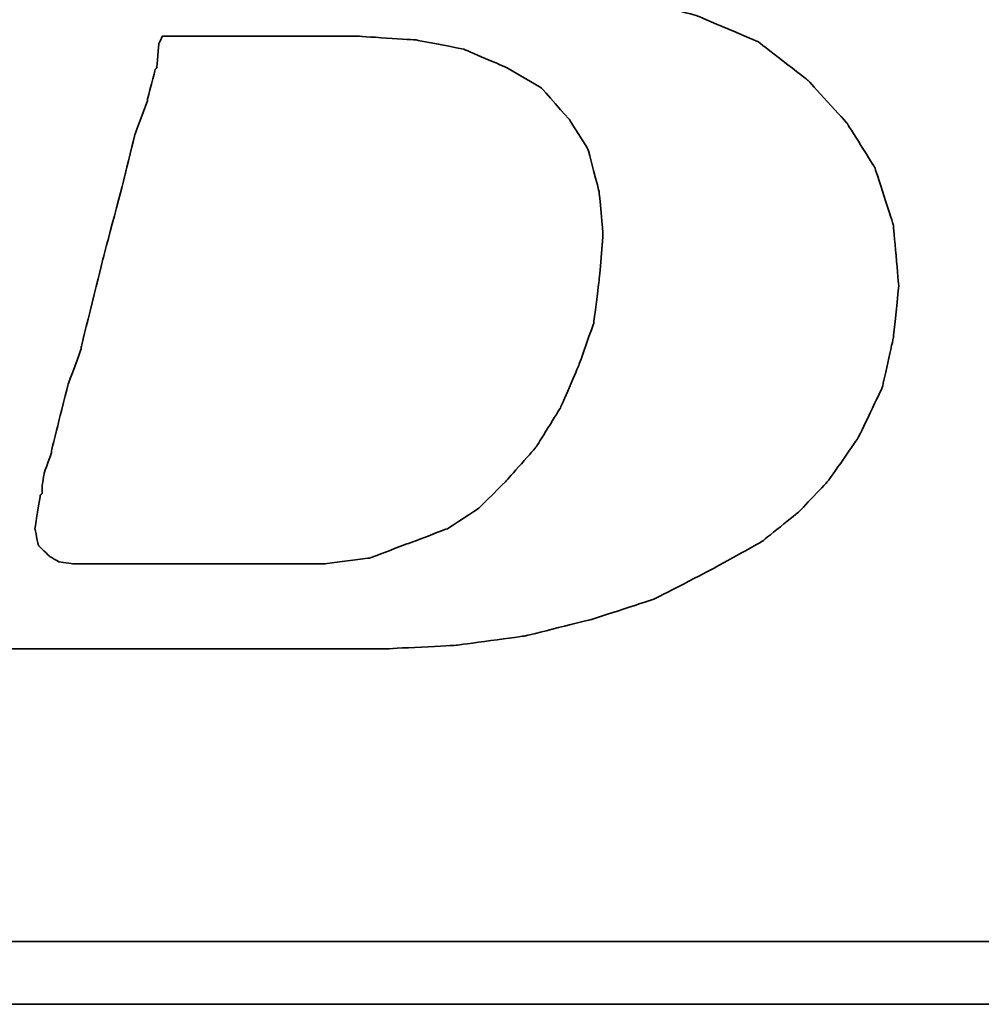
# Model space of a CAD drawing. Header units: millimetres. Extents: x 732 to 1015, y 96 to 192.
# Tile 28 of 53: x 938.971 to 939.511, y 122.049 to 122.602. Entities that reach past the tile are written whole.
import ezdxf

# ---------------------------------------------------------------- set-up
doc = ezdxf.new("R2010")
doc.units = ezdxf.units.MM
doc.header["$LTSCALE"] = 0.15
doc.layers.add('DIM', color=4, linetype='CONTINUOUS')
doc.layers.add('layer 1', color=7, linetype='CONTINUOUS')

# ---------------------------------------------------------------- blocks, each defined once
blk = doc.blocks.new('TBI MOTION logo(完整正式版)')
at = {"layer": 'layer 1', "color": 22, "lineweight": 35}
for points, knots in [([(-64.65375, -6.86375), (-64.65375, -6.86375), (-64.84375, -7.29625), (-64.84375, -7.29625), (-64.84375, -7.29625), (-64.84375, -7.29625), (-64.86875, -7.34375), (-64.86875, -7.34375), (-64.86875, -7.34375), (-64.86875, -7.34375), (-64.86875, -7.36875), (-64.86875, -7.36875), (-64.86875, -7.36875), (-64.86875, -7.36875), (-65.15375, -7.65375), (-65.15375, -7.65375), (-65.15375, -7.65375), (-65.15375, -7.65375), (-65.17875, -7.65375), (-65.17875, -7.65375), (-65.17875, -7.65375), (-65.17875, -7.65375), (-65.20375, -7.67875), (-65.20375, -7.67875), (-65.20375, -7.67875), (-65.20375, -7.67875), (-65.58875, -7.87125), (-65.58875, -7.87125), (-65.58875, -7.87125), (-65.58875, -7.87125), (-65.63375, -7.87125), (-65.63375, -7.87125), (-65.63375, -7.87125), (-65.63375, -7.87125), (-65.65875, -7.89375), (-65.65875, -7.89375), (-65.65875, -7.89375), (-65.65875, -7.89375), (-66.09375, -7.94375), (-66.09375, -7.94375), (-66.09375, -7.94375), (-66.09375, -7.94375), (-66.11375, -7.94375), (-66.11375, -7.94375), (-66.11375, -7.94375), (-66.11375, -7.94375), (-66.16375, -7.94375), (-66.16375, -7.94375), (-66.16375, -7.94375), (-66.16375, -7.94375), (-66.30875, -7.94375), (-66.30875, -7.94375), (-66.30875, -7.94375), (-66.30875, -7.94375), (-66.69375, -7.94375), (-66.69375, -7.94375), (-66.69375, -7.94375), (-66.69375, -7.94375), (-67.07375, -7.94375), (-67.07375, -7.94375), (-67.07375, -7.94375), (-67.07375, -7.94375), (-67.12375, -7.94375), (-67.12375, -7.94375), (-67.12375, -7.94375), (-67.12375, -7.94375), (-67.12375, -7.96625), (-67.12375, -7.96625), (-67.12375, -7.96625), (-67.12375, -7.96625), (-67.14875, -7.99125), (-67.14875, -7.99125), (-67.14875, -7.99125), (-67.14875, -7.99125), (-67.24375, -8.34875), (-67.24375, -8.34875), (-67.24375, -8.34875), (-67.24375, -8.34875), (-67.31375, -8.68625), (-67.31375, -8.68625), (-67.31375, -8.68625), (-67.31375, -8.68625), (-67.26875, -8.68625), (-67.26875, -8.68625), (-67.26875, -8.68625), (-67.26875, -8.68625), (-67.07375, -8.68625), (-67.07375, -8.68625), (-67.07375, -8.68625), (-67.07375, -8.68625), (-66.54875, -8.68625), (-66.54875, -8.68625), (-66.54875, -8.68625), (-66.54875, -8.68625), (-65.82625, -8.68625), (-65.82625, -8.68625), (-65.82625, -8.68625), (-65.82625, -8.68625), (-65.01375, -8.68625), (-65.01375, -8.68625), (-65.01375, -8.68625), (-65.01375, -8.68625), (-64.05375, -8.68625), (-64.05375, -8.68625), (-64.05375, -8.68625), (-64.05375, -8.68625), (-62.08375, -8.68625), (-62.08375, -8.68625), (-62.08375, -8.68625), (-62.08375, -8.68625), (-60.06875, -8.68625), (-60.06875, -8.68625), (-60.06875, -8.68625), (-60.06875, -8.68625), (-59.10875, -8.68625), (-59.10875, -8.68625), (-59.10875, -8.68625), (-59.10875, -8.68625), (-58.29375, -8.68625), (-58.29375, -8.68625), (-58.29375, -8.68625), (-58.29375, -8.68625), (-57.57375, -8.68625), (-57.57375, -8.68625), (-57.57375, -8.68625), (-57.57375, -8.68625), (-57.04875, -8.68625), (-57.04875, -8.68625), (-57.04875, -8.68625), (-57.04875, -8.68625), (-56.85375, -8.68625), (-56.85375, -8.68625), (-56.85375, -8.68625), (-56.85375, -8.68625), (-56.70875, -8.68625), (-56.70875, -8.68625), (-56.70875, -8.68625), (-56.70875, -8.68625), (-56.61375, -8.68625), (-56.61375, -8.68625), (-56.61375, -8.68625), (-56.61375, -8.68625), (-56.56875, -8.68625), (-56.56875, -8.68625), (-56.56875, -8.68625), (-56.56875, -8.68625), (-55.65375, -8.63875), (-55.65375, -8.63875), (-55.65375, -8.63875), (-55.65375, -8.63875), (-54.76875, -8.51875), (-54.76875, -8.51875), (-54.76875, -8.51875), (-54.76875, -8.51875), (-53.90375, -8.30375), (-53.90375, -8.30375), (-53.90375, -8.30375), (-53.90375, -8.30375), (-53.08875, -8.03875), (-53.08875, -8.03875), (-53.08875, -8.03875), (-53.08875, -8.03875), (-52.34375, -7.65375), (-52.34375, -7.65375), (-52.34375, -7.65375), (-52.34375, -7.65375), (-51.69875, -7.29625), (-51.69875, -7.29625), (-51.69875, -7.29625), (-51.69875, -7.29625), (-51.21875, -6.91125), (-51.21875, -6.91125), (-51.21875, -6.91125), (-51.21875, -6.91125), (-50.83375, -6.50375), (-50.83375, -6.50375), (-50.83375, -6.50375), (-50.83375, -6.50375), (-50.44875, -5.94875), (-50.44875, -5.94875), (-50.44875, -5.94875), (-50.44875, -5.94875), (-50.13875, -5.30375), (-50.13875, -5.30375), (-50.13875, -5.30375), (-50.13875, -5.30375), (-49.99375, -4.65375), (-49.99375, -4.65375), (-49.99375, -4.65375), (-49.99375, -4.65375), (-49.92375, -3.98375), (-49.92375, -3.98375), (-49.92375, -3.98375), (-49.92375, -3.98375), (-49.99375, -3.19374), (-49.99375, -3.19374), (-49.99375, -3.19374), (-49.99375, -3.19374), (-50.23374, -2.44874), (-50.23374, -2.44874), (-50.23374, -2.44874), (-50.23374, -2.44874), (-50.59375, -1.87374), (-50.59375, -1.87374), (-50.59375, -1.87374), (-50.59375, -1.87374), (-51.09875, -1.31874), (-51.09875, -1.31874), (-51.09875, -1.31874), (-51.09875, -1.31874), (-51.74375, -0.81875), (-51.74375, -0.81875), (-51.74375, -0.81875), (-51.74375, -0.81875), (-52.53875, -0.48125), (-52.53875, -0.48125), (-52.53875, -0.48125), (-52.53875, -0.48125), (-53.47375, -0.21875), (-53.47375, -0.21875), (-53.47375, -0.21875), (-53.47375, -0.21875), (-54.52875, -0.04874), (-54.52875, -0.04874), (-54.52875, -0.04874), (-54.52875, -0.04874), (-55.65375, 0.12125), (-55.65375, 0.12125), (-55.65375, 0.12125), (-55.65375, 0.12125), (-54.50375, 0.28624), (-54.50375, 0.28624), (-54.50375, 0.28624), (-54.50375, 0.28624), (-53.83375, 0.38124), (-53.83375, 0.38124), (-53.83375, 0.38124), (-53.83375, 0.38124), (-53.18375, 0.50125), (-53.18375, 0.50125), (-53.18375, 0.50125), (-53.18375, 0.50125), (-52.55875, 0.66874), (-52.55875, 0.66874), (-52.55875, 0.66874), (-52.55875, 0.66874), (-52.03375, 0.86124), (-52.03375, 0.86124), (-52.03375, 0.86124), (-52.03375, 0.86124), (-51.50374, 1.03124), (-51.50374, 1.03124), (-51.50374, 1.03124), (-51.50374, 1.03124), (-51.09875, 1.27125), (-51.09875, 1.27125), (-51.09875, 1.27125), (-51.09875, 1.27125), (-50.71375, 1.48624), (-50.71375, 1.48624), (-50.71375, 1.48624), (-50.71375, 1.48624), (-50.37625, 1.77625), (-50.37625, 1.77625), (-50.37625, 1.77625), (-50.37625, 1.77625), (-49.82375, 2.37625), (-49.82375, 2.37625), (-49.82375, 2.37625), (-49.82375, 2.37625), (-49.41875, 2.99625), (-49.41875, 2.99625), (-49.41875, 2.99625), (-49.41875, 2.99625), (-49.22375, 3.76625), (-49.22375, 3.76625), (-49.22375, 3.76625), (-49.22375, 3.76625), (-49.15375, 4.50874), (-49.15375, 4.50874), (-49.15375, 4.50874), (-49.15375, 4.50874), (-49.20375, 5.25125), (-49.20375, 5.25125), (-49.20375, 5.25125), (-49.20375, 5.25125), (-49.41875, 5.92625), (-49.41875, 5.92625), (-49.41875, 5.92625), (-49.41875, 5.92625), (-49.77875, 6.47625), (-49.77875, 6.47625), (-49.77875, 6.47625), (-49.77875, 6.47625), (-50.33125, 7.02624), (-50.33125, 7.02624), (-50.33125, 7.02624), (-50.33125, 7.02624), (-51.00125, 7.43625), (-51.00125, 7.43625), (-51.00125, 7.43625), (-51.00125, 7.43625), (-51.79375, 7.72625), (-51.79375, 7.72625), (-51.79375, 7.72625), (-51.79375, 7.72625), (-52.72875, 7.89124), (-52.72875, 7.89124), (-52.72875, 7.89124), (-52.72875, 7.89124), (-53.83375, 7.98625), (-53.83375, 7.98625), (-53.83375, 7.98625), (-53.83375, 7.98625), (-53.92875, 7.98625), (-53.92875, 7.98625), (-53.92875, 7.98625), (-53.92875, 7.98625), (-54.26375, 7.98625), (-54.26375, 7.98625), (-54.26375, 7.98625), (-54.26375, 7.98625), (-54.74375, 7.98625), (-54.74375, 7.98625), (-54.74375, 7.98625), (-54.74375, 7.98625), (-55.36875, 7.98625), (-55.36875, 7.98625), (-55.36875, 7.98625), (-55.36875, 7.98625), (-56.13375, 7.98625), (-56.13375, 7.98625), (-56.13375, 7.98625), (-56.13375, 7.98625), (-56.94875, 7.98625), (-56.94875, 7.98625), (-56.94875, 7.98625), (-56.94875, 7.98625), (-58.77625, 7.98625), (-58.77625, 7.98625), (-58.77625, 7.98625), (-58.77625, 7.98625), (-60.59875, 7.98625), (-60.59875, 7.98625), (-60.59875, 7.98625), (-60.59875, 7.98625), (-61.41375, 7.98625), (-61.41375, 7.98625), (-61.41375, 7.98625), (-61.41375, 7.98625), (-62.17875, 7.98625), (-62.17875, 7.98625), (-62.17875, 7.98625), (-62.17875, 7.98625), (-62.80375, 7.98625), (-62.80375, 7.98625), (-62.80375, 7.98625), (-62.80375, 7.98625), (-63.30625, 7.98625), (-63.30625, 7.98625), (-63.30625, 7.98625), (-63.30625, 7.98625), (-63.57375, 7.98625), (-63.57375, 7.98625), (-63.57375, 7.98625), (-63.57375, 7.98625), (-63.57375, 7.96375), (-63.57375, 7.96375), (-63.57375, 7.96375), (-63.57375, 7.96375), (-63.59875, 7.94125), (-63.59875, 7.94125), (-63.59875, 7.94125), (-63.59875, 7.94125), (-63.69375, 7.55625), (-63.69375, 7.55625), (-63.69375, 7.55625), (-63.69375, 7.55625), (-63.76375, 7.24624), (-63.76375, 7.24624), (-63.76375, 7.24624), (-63.76375, 7.24624), (-63.23875, 7.24624), (-63.23875, 7.24624), (-63.23875, 7.24624), (-63.23875, 7.24624), (-62.75875, 7.24624), (-62.75875, 7.24624), (-62.75875, 7.24624), (-62.75875, 7.24624), (-62.61125, 7.24624), (-62.61125, 7.24624), (-62.61125, 7.24624), (-62.61125, 7.24624), (-62.56625, 7.24624), (-62.56625, 7.24624), (-62.56625, 7.24624), (-62.56625, 7.24624), (-62.22875, 7.24624), (-62.22875, 7.24624), (-62.22875, 7.24624), (-62.22875, 7.24624), (-62.20375, 7.24624), (-62.20375, 7.24624), (-62.20375, 7.24624), (-62.20375, 7.24624), (-62.17875, 7.21875), (-62.17875, 7.21875), (-62.17875, 7.21875), (-62.17875, 7.21875), (-61.96375, 7.17125), (-61.96375, 7.17125), (-61.96375, 7.17125), (-61.96375, 7.17125), (-61.72375, 7.12624), (-61.72375, 7.12624), (-61.72375, 7.12624), (-61.72375, 7.12624), (-61.70375, 7.12624), (-61.70375, 7.12624), (-61.70375, 7.12624), (-61.70375, 7.12624), (-61.55875, 7.07624), (-61.55875, 7.07624), (-61.55875, 7.07624), (-61.55875, 7.07624), (-61.50875, 7.07624), (-61.50875, 7.07624), (-61.50875, 7.07624), (-61.50875, 7.07624), (-61.48375, 7.02624), (-61.48375, 7.02624), (-61.48375, 7.02624), (-61.48375, 7.02624), (-61.31875, 6.83375), (-61.31875, 6.83375), (-61.31875, 6.83375), (-61.31875, 6.83375), (-61.29375, 6.81125), (-61.29375, 6.81125), (-61.29375, 6.81125), (-61.29375, 6.81125), (-61.29375, 6.78625), (-61.29375, 6.78625), (-61.29375, 6.78625), (-61.29375, 6.78625), (-61.19875, 6.50124), (-61.19875, 6.50124), (-61.19875, 6.50124), (-61.19875, 6.50124), (-61.17375, 6.45124), (-61.17375, 6.45124), (-61.17375, 6.45124), (-61.17375, 6.45124), (-61.19875, 6.40625), (-61.19875, 6.40625), (-61.19875, 6.40625), (-61.19875, 6.40625), (-61.26875, 5.99624), (-61.26875, 5.99624), (-61.26875, 5.99624), (-61.26875, 5.99624), (-61.26875, 5.85125), (-61.26875, 5.85125), (-61.26875, 5.85125), (-61.26875, 5.85125), (-61.26875, 5.82625), (-61.26875, 5.82625), (-61.26875, 5.82625), (-61.26875, 5.82625), (-61.29375, 5.80625), (-61.29375, 5.80625), (-61.29375, 5.80625), (-61.29375, 5.80625), (-61.34125, 5.66125), (-61.34125, 5.66125), (-61.34125, 5.66125), (-61.34125, 5.66125), (-61.41375, 5.44625), (-61.41375, 5.44625), (-61.41375, 5.44625), (-61.41375, 5.44625), (-61.48375, 5.15625), (-61.48375, 5.15625), (-61.48375, 5.15625), (-61.48375, 5.15625), (-61.58375, 4.82124), (-61.58375, 4.82124), (-61.58375, 4.82124), (-61.58375, 4.82124), (-61.79875, 4.00375), (-61.79875, 4.00375), (-61.79875, 4.00375), (-61.79875, 4.00375), (-62.05875, 2.99625), (-62.05875, 2.99625), (-62.05875, 2.99625), (-62.05875, 2.99625), (-62.34875, 1.91625), (-62.34875, 1.91625), (-62.34875, 1.91625), (-62.34875, 1.91625), (-62.97375, -0.41124), (-62.97375, -0.41124), (-62.97375, -0.41124), (-62.97375, -0.41124), (-63.59875, -2.75875), (-63.59875, -2.75875), (-63.59875, -2.75875), (-63.59875, -2.75875), (-63.88375, -3.86374), (-63.88375, -3.86374), (-63.88375, -3.86374), (-63.88375, -3.86374), (-64.14875, -4.82374), (-64.14875, -4.82374), (-64.14875, -4.82374), (-64.14875, -4.82374), (-64.36375, -5.64125), (-64.36375, -5.64125), (-64.36375, -5.64125), (-64.36375, -5.64125), (-64.43625, -5.97625), (-64.43625, -5.97625), (-64.43625, -5.97625), (-64.43625, -5.97625), (-64.50875, -6.28625), (-64.50875, -6.28625), (-64.50875, -6.28625), (-64.50875, -6.28625), (-64.50875, -6.30875), (-64.50875, -6.30875), (-64.50875, -6.30875), (-64.50875, -6.30875), (-64.57875, -6.50375), (-64.57875, -6.50375), (-64.57875, -6.50375), (-64.57875, -6.50375), (-64.62875, -6.69625), (-64.62875, -6.69625), (-64.62875, -6.69625), (-64.62875, -6.69625), (-64.62875, -6.76875), (-64.62875, -6.76875), (-64.62875, -6.76875), (-64.62875, -6.76875), (-64.62875, -6.81375), (-64.62875, -6.81375), (-64.62875, -6.81375), (-64.62875, -6.81375), (-64.62875, -6.83875), (-64.62875, -6.83875), (-64.62875, -6.83875), (-64.62875, -6.83875), (-64.65375, -6.86375), (-64.65375, -6.86375)], [0, 0, 0, 0, 0.00719424, 0.00719424, 0.00719424, 0.00719425, 0.01438849, 0.01438849, 0.01438849, 0.0143885, 0.02158273, 0.02158273, 0.02158273, 0.02158274, 0.02877698, 0.02877698, 0.02877698, 0.02877699, 0.03597122, 0.03597122, 0.03597122, 0.03597123, 0.04316547, 0.04316547, 0.04316547, 0.04316548, 0.05035971, 0.05035971, 0.05035971, 0.05035972, 0.05755396, 0.05755396, 0.05755396, 0.05755397, 0.0647482, 0.0647482, 0.0647482, 0.06474821, 0.07194245, 0.07194245, 0.07194245, 0.07194246, 0.07913669, 0.07913669, 0.07913669, 0.0791367, 0.08633094, 0.08633094, 0.08633094, 0.08633095, 0.09352518, 0.09352518, 0.09352518, 0.09352519, 0.10071942, 0.10071942, 0.10071942, 0.10071943, 0.10791367, 0.10791367, 0.10791367, 0.10791368, 0.11510791, 0.11510791, 0.11510791, 0.11510792, 0.12230216, 0.12230216, 0.12230216, 0.12230217, 0.1294964, 0.1294964, 0.1294964, 0.12949641, 0.13669065, 0.13669065, 0.13669065, 0.13669066, 0.14388489, 0.14388489, 0.14388489, 0.1438849, 0.15107914, 0.15107914, 0.15107914, 0.15107915, 0.15827338, 0.15827338, 0.15827338, 0.15827339, 0.16546763, 0.16546763, 0.16546763, 0.16546764, 0.17266187, 0.17266187, 0.17266187, 0.17266188, 0.17985612, 0.17985612, 0.17985612, 0.17985613, 0.18705036, 0.18705036, 0.18705036, 0.18705037, 0.1942446, 0.1942446, 0.1942446, 0.19424461, 0.20143885, 0.20143885, 0.20143885, 0.20143886, 0.20863309, 0.20863309, 0.20863309, 0.2086331, 0.21582734, 0.21582734, 0.21582734, 0.21582735, 0.22302158, 0.22302158, 0.22302158, 0.22302159, 0.23021583, 0.23021583, 0.23021583, 0.23021584, 0.23741007, 0.23741007, 0.23741007, 0.23741008, 0.24460432, 0.24460432, 0.24460432, 0.24460433, 0.25179856, 0.25179856, 0.25179856, 0.25179857, 0.25899281, 0.25899281, 0.25899281, 0.25899282, 0.26618705, 0.26618705, 0.26618705, 0.26618706, 0.27338129, 0.27338129, 0.27338129, 0.2733813, 0.28057554, 0.28057554, 0.28057554, 0.28057555, 0.28776978, 0.28776978, 0.28776978, 0.28776979, 0.29496403, 0.29496403, 0.29496403, 0.29496404, 0.30215827, 0.30215827, 0.30215827, 0.30215828, 0.30935252, 0.30935252, 0.30935252, 0.30935253, 0.31654676, 0.31654676, 0.31654676, 0.31654677, 0.32374101, 0.32374101, 0.32374101, 0.32374102, 0.33093525, 0.33093525, 0.33093525, 0.33093526, 0.3381295, 0.3381295, 0.3381295, 0.33812951, 0.34532374, 0.34532374, 0.34532374, 0.34532375, 0.35251799, 0.35251799, 0.35251799, 0.352518, 0.35971223, 0.35971223, 0.35971223, 0.35971224, 0.36690647, 0.36690647, 0.36690647, 0.36690648, 0.37410072, 0.37410072, 0.37410072, 0.37410073, 0.38129496, 0.38129496, 0.38129496, 0.38129497, 0.38848921, 0.38848921, 0.38848921, 0.38848922, 0.39568345, 0.39568345, 0.39568345, 0.39568346, 0.4028777, 0.4028777, 0.4028777, 0.40287771, 0.41007194, 0.41007194, 0.41007194, 0.41007195, 0.41726619, 0.41726619, 0.41726619, 0.4172662, 0.42446043, 0.42446043, 0.42446043, 0.42446044, 0.43165468, 0.43165468, 0.43165468, 0.43165469, 0.43884892, 0.43884892, 0.43884892, 0.43884893, 0.44604317, 0.44604317, 0.44604317, 0.44604318, 0.45323741, 0.45323741, 0.45323741, 0.45323742, 0.46043165, 0.46043165, 0.46043165, 0.46043166, 0.4676259, 0.4676259, 0.4676259, 0.46762591, 0.47482014, 0.47482014, 0.47482014, 0.47482015, 0.48201439, 0.48201439, 0.48201439, 0.4820144, 0.48920863, 0.48920863, 0.48920863, 0.48920864, 0.49640288, 0.49640288, 0.49640288, 0.49640289, 0.50359712, 0.50359712, 0.50359712, 0.50359713, 0.51079137, 0.51079137, 0.51079137, 0.51079138, 0.51798561, 0.51798561, 0.51798561, 0.51798562, 0.52517986, 0.52517986, 0.52517986, 0.52517987, 0.5323741, 0.5323741, 0.5323741, 0.53237411, 0.53956835, 0.53956835, 0.53956835, 0.53956836, 0.54676259, 0.54676259, 0.54676259, 0.5467626, 0.55395683, 0.55395683, 0.55395683, 0.55395684, 0.56115108, 0.56115108, 0.56115108, 0.56115109, 0.56834532, 0.56834532, 0.56834532, 0.56834533, 0.57553957, 0.57553957, 0.57553957, 0.57553958, 0.58273381, 0.58273381, 0.58273381, 0.58273382, 0.58992806, 0.58992806, 0.58992806, 0.58992807, 0.5971223, 0.5971223, 0.5971223, 0.59712231, 0.60431655, 0.60431655, 0.60431655, 0.60431656, 0.61151079, 0.61151079, 0.61151079, 0.6115108, 0.61870504, 0.61870504, 0.61870504, 0.61870505, 0.62589928, 0.62589928, 0.62589928, 0.62589929, 0.63309353, 0.63309353, 0.63309353, 0.63309354, 0.64028777, 0.64028777, 0.64028777, 0.64028778, 0.64748201, 0.64748201, 0.64748201, 0.64748202, 0.65467626, 0.65467626, 0.65467626, 0.65467627, 0.6618705, 0.6618705, 0.6618705, 0.66187051, 0.66906475, 0.66906475, 0.66906475, 0.66906476, 0.67625899, 0.67625899, 0.67625899, 0.676259, 0.68345324, 0.68345324, 0.68345324, 0.68345325, 0.69064748, 0.69064748, 0.69064748, 0.69064749, 0.69784173, 0.69784173, 0.69784173, 0.69784174, 0.70503597, 0.70503597, 0.70503597, 0.70503598, 0.71223022, 0.71223022, 0.71223022, 0.71223023, 0.71942446, 0.71942446, 0.71942446, 0.71942447, 0.72661871, 0.72661871, 0.72661871, 0.72661872, 0.73381295, 0.73381295, 0.73381295, 0.73381296, 0.74100719, 0.74100719, 0.74100719, 0.7410072, 0.74820144, 0.74820144, 0.74820144, 0.74820145, 0.75539568, 0.75539568, 0.75539568, 0.75539569, 0.76258993, 0.76258993, 0.76258993, 0.76258994, 0.76978417, 0.76978417, 0.76978417, 0.76978418, 0.77697842, 0.77697842, 0.77697842, 0.77697843, 0.78417266, 0.78417266, 0.78417266, 0.78417267, 0.79136691, 0.79136691, 0.79136691, 0.79136692, 0.79856115, 0.79856115, 0.79856115, 0.79856116, 0.8057554, 0.8057554, 0.8057554, 0.80575541, 0.81294964, 0.81294964, 0.81294964, 0.81294965, 0.82014388, 0.82014388, 0.82014388, 0.82014389, 0.82733813, 0.82733813, 0.82733813, 0.82733814, 0.83453237, 0.83453237, 0.83453237, 0.83453238, 0.84172662, 0.84172662, 0.84172662, 0.84172663, 0.84892086, 0.84892086, 0.84892086, 0.84892087, 0.85611511, 0.85611511, 0.85611511, 0.85611512, 0.86330935, 0.86330935, 0.86330935, 0.86330936, 0.8705036, 0.8705036, 0.8705036, 0.87050361, 0.87769784, 0.87769784, 0.87769784, 0.87769785, 0.88489209, 0.88489209, 0.88489209, 0.8848921, 0.89208633, 0.89208633, 0.89208633, 0.89208634, 0.89928058, 0.89928058, 0.89928058, 0.89928059, 0.90647482, 0.90647482, 0.90647482, 0.90647483, 0.91366906, 0.91366906, 0.91366906, 0.91366907, 0.92086331, 0.92086331, 0.92086331, 0.92086332, 0.92805755, 0.92805755, 0.92805755, 0.92805756, 0.9352518, 0.9352518, 0.9352518, 0.93525181, 0.94244604, 0.94244604, 0.94244604, 0.94244605, 0.94964029, 0.94964029, 0.94964029, 0.9496403, 0.95683453, 0.95683453, 0.95683453, 0.95683454, 0.96402878, 0.96402878, 0.96402878, 0.96402879, 0.97122302, 0.97122302, 0.97122302, 0.97122303, 0.97841727, 0.97841727, 0.97841727, 0.97841728, 0.98561151, 0.98561151, 0.98561151, 0.98561152, 0.99280576, 0.99280576, 0.99280576, 0.99280577, 1, 1, 1, 1]), ([(-61.03125, -6.57375), (-61.03125, -6.57375), (-61.03125, -6.67125), (-61.03125, -6.67125), (-61.03125, -6.67125), (-61.03125, -6.67125), (-61.05375, -6.69625), (-61.05375, -6.69625), (-61.05375, -6.69625), (-61.05375, -6.69625), (-61.12375, -7.12875), (-61.12375, -7.12875), (-61.12375, -7.12875), (-61.12375, -7.12875), (-61.07875, -7.34375), (-61.07875, -7.34375), (-61.07875, -7.34375), (-61.07875, -7.34375), (-60.93375, -7.48875), (-60.93375, -7.48875), (-60.93375, -7.48875), (-60.93375, -7.48875), (-60.81375, -7.55625), (-60.81375, -7.55625), (-60.81375, -7.55625), (-60.81375, -7.55625), (-60.62375, -7.58375), (-60.62375, -7.58375), (-60.62375, -7.58375), (-60.62375, -7.58375), (-60.30875, -7.58375), (-60.30875, -7.58375), (-60.30875, -7.58375), (-60.30875, -7.58375), (-59.97375, -7.58375), (-59.97375, -7.58375), (-59.97375, -7.58375), (-59.97375, -7.58375), (-59.87875, -7.58375), (-59.87875, -7.58375), (-59.87875, -7.58375), (-59.87875, -7.58375), (-59.63625, -7.58375), (-59.63625, -7.58375), (-59.63625, -7.58375), (-59.63625, -7.58375), (-58.96875, -7.58375), (-58.96875, -7.58375), (-58.96875, -7.58375), (-58.96875, -7.58375), (-58.29375, -7.58375), (-58.29375, -7.58375), (-58.29375, -7.58375), (-58.29375, -7.58375), (-58.05375, -7.58375), (-58.05375, -7.58375), (-58.05375, -7.58375), (-58.05375, -7.58375), (-57.98375, -7.58375), (-57.98375, -7.58375), (-57.98375, -7.58375), (-57.98375, -7.58375), (-57.35875, -7.58375), (-57.35875, -7.58375), (-57.35875, -7.58375), (-57.35875, -7.58375), (-56.78375, -7.50875), (-56.78375, -7.50875), (-56.78375, -7.50875), (-56.78375, -7.50875), (-56.27875, -7.31875), (-56.27875, -7.31875), (-56.27875, -7.31875), (-56.27875, -7.31875), (-55.77375, -7.12875), (-55.77375, -7.12875), (-55.77375, -7.12875), (-55.77375, -7.12875), (-55.36875, -6.86375), (-55.36875, -6.86375), (-55.36875, -6.86375), (-55.36875, -6.86375), (-55.00875, -6.50375), (-55.00875, -6.50375), (-55.00875, -6.50375), (-55.00875, -6.50375), (-54.62375, -6.06875), (-54.62375, -6.06875), (-54.62375, -6.06875), (-54.62375, -6.06875), (-54.31375, -5.56875), (-54.31375, -5.56875), (-54.31375, -5.56875), (-54.31375, -5.56875), (-54.07375, -5.01625), (-54.07375, -5.01625), (-54.07375, -5.01625), (-54.07375, -5.01625), (-53.87875, -4.46374), (-53.87875, -4.46374), (-53.87875, -4.46374), (-53.87875, -4.46374), (-53.80875, -3.91375), (-53.80875, -3.91375), (-53.80875, -3.91375), (-53.80875, -3.91375), (-53.75875, -3.31375), (-53.75875, -3.31375), (-53.75875, -3.31375), (-53.75875, -3.31375), (-53.80875, -2.75875), (-53.80875, -2.75875), (-53.80875, -2.75875), (-53.80875, -2.75875), (-53.95375, -2.20875), (-53.95375, -2.20875), (-53.95375, -2.20875), (-53.95375, -2.20875), (-54.19375, -1.82625), (-54.19375, -1.82625), (-54.19375, -1.82625), (-54.19375, -1.82625), (-54.55375, -1.41875), (-54.55375, -1.41875), (-54.55375, -1.41875), (-54.55375, -1.41875), (-55.00875, -1.15125), (-55.00875, -1.15125), (-55.00875, -1.15125), (-55.00875, -1.15125), (-55.56125, -0.91375), (-55.56125, -0.91375), (-55.56125, -0.91375), (-55.56125, -0.91375), (-56.18125, -0.79375), (-56.18125, -0.79375), (-56.18125, -0.79375), (-56.18125, -0.79375), (-56.94875, -0.74374), (-56.94875, -0.74374), (-56.94875, -0.74374), (-56.94875, -0.74374), (-56.99875, -0.74374), (-56.99875, -0.74374), (-56.99875, -0.74374), (-56.99875, -0.74374), (-57.09375, -0.74374), (-57.09375, -0.74374), (-57.09375, -0.74374), (-57.09375, -0.74374), (-57.38375, -0.74374), (-57.38375, -0.74374), (-57.38375, -0.74374), (-57.38375, -0.74374), (-57.76875, -0.74374), (-57.76875, -0.74374), (-57.76875, -0.74374), (-57.76875, -0.74374), (-58.24625, -0.74374), (-58.24625, -0.74374), (-58.24625, -0.74374), (-58.24625, -0.74374), (-58.72875, -0.74374), (-58.72875, -0.74374), (-58.72875, -0.74374), (-58.72875, -0.74374), (-59.20875, -0.74374), (-59.20875, -0.74374), (-59.20875, -0.74374), (-59.20875, -0.74374), (-59.46875, -0.74374), (-59.46875, -0.74374), (-59.46875, -0.74374), (-59.46875, -0.74374), (-59.51625, -0.83875), (-59.51625, -0.83875), (-59.51625, -0.83875), (-59.51625, -0.83875), (-59.54375, -1.15125), (-59.54375, -1.15125), (-59.54375, -1.15125), (-59.54375, -1.15125), (-59.56375, -1.17874), (-59.56375, -1.17874), (-59.56375, -1.17874), (-59.56375, -1.17874), (-59.66375, -1.55875), (-59.66375, -1.55875), (-59.66375, -1.55875), (-59.66375, -1.55875), (-59.66375, -1.58375), (-59.66375, -1.58375), (-59.66375, -1.58375), (-59.66375, -1.58375), (-59.82875, -2.01874), (-59.82875, -2.01874), (-59.82875, -2.01874), (-59.82875, -2.01874), (-59.94875, -2.52125), (-59.94875, -2.52125), (-59.94875, -2.52125), (-59.94875, -2.52125), (-60.23875, -3.62375), (-60.23875, -3.62375), (-60.23875, -3.62375), (-60.23875, -3.62375), (-60.52375, -4.77624), (-60.52375, -4.77624), (-60.52375, -4.77624), (-60.52375, -4.77624), (-60.52375, -4.79874), (-60.52375, -4.79874), (-60.52375, -4.79874), (-60.52375, -4.79874), (-60.69125, -5.25375), (-60.69125, -5.25375), (-60.69125, -5.25375), (-60.69125, -5.25375), (-60.81375, -5.73625), (-60.81375, -5.73625), (-60.81375, -5.73625), (-60.81375, -5.73625), (-60.90875, -6.11875), (-60.90875, -6.11875), (-60.90875, -6.11875), (-60.90875, -6.11875), (-60.90875, -6.14375), (-60.90875, -6.14375), (-60.90875, -6.14375), (-60.90875, -6.14375), (-61.00375, -6.40875), (-61.00375, -6.40875), (-61.00375, -6.40875), (-61.00375, -6.40875), (-61.03125, -6.57375), (-61.03125, -6.57375)], [0, 0, 0, 0, 0.01694915, 0.01694915, 0.01694915, 0.01694916, 0.03389831, 0.03389831, 0.03389831, 0.03389832, 0.05084746, 0.05084746, 0.05084746, 0.05084747, 0.06779661, 0.06779661, 0.06779661, 0.06779662, 0.08474576, 0.08474576, 0.08474576, 0.08474577, 0.10169492, 0.10169492, 0.10169492, 0.10169493, 0.11864407, 0.11864407, 0.11864407, 0.11864408, 0.13559322, 0.13559322, 0.13559322, 0.13559323, 0.15254237, 0.15254237, 0.15254237, 0.15254238, 0.16949153, 0.16949153, 0.16949153, 0.16949154, 0.18644068, 0.18644068, 0.18644068, 0.18644069, 0.20338983, 0.20338983, 0.20338983, 0.20338984, 0.22033898, 0.22033898, 0.22033898, 0.22033899, 0.23728814, 0.23728814, 0.23728814, 0.23728815, 0.25423729, 0.25423729, 0.25423729, 0.2542373, 0.27118644, 0.27118644, 0.27118644, 0.27118645, 0.28813559, 0.28813559, 0.28813559, 0.2881356, 0.30508475, 0.30508475, 0.30508475, 0.30508476, 0.3220339, 0.3220339, 0.3220339, 0.32203391, 0.33898305, 0.33898305, 0.33898305, 0.33898306, 0.3559322, 0.3559322, 0.3559322, 0.35593221, 0.37288136, 0.37288136, 0.37288136, 0.37288137, 0.38983051, 0.38983051, 0.38983051, 0.38983052, 0.40677966, 0.40677966, 0.40677966, 0.40677967, 0.42372881, 0.42372881, 0.42372881, 0.42372882, 0.44067797, 0.44067797, 0.44067797, 0.44067798, 0.45762712, 0.45762712, 0.45762712, 0.45762713, 0.47457627, 0.47457627, 0.47457627, 0.47457628, 0.49152542, 0.49152542, 0.49152542, 0.49152543, 0.50847458, 0.50847458, 0.50847458, 0.50847459, 0.52542373, 0.52542373, 0.52542373, 0.52542374, 0.54237288, 0.54237288, 0.54237288, 0.54237289, 0.55932203, 0.55932203, 0.55932203, 0.55932204, 0.57627119, 0.57627119, 0.57627119, 0.5762712, 0.59322034, 0.59322034, 0.59322034, 0.59322035, 0.61016949, 0.61016949, 0.61016949, 0.6101695, 0.62711864, 0.62711864, 0.62711864, 0.62711865, 0.6440678, 0.6440678, 0.6440678, 0.64406781, 0.66101695, 0.66101695, 0.66101695, 0.66101696, 0.6779661, 0.6779661, 0.6779661, 0.67796611, 0.69491525, 0.69491525, 0.69491525, 0.69491526, 0.71186441, 0.71186441, 0.71186441, 0.71186442, 0.72881356, 0.72881356, 0.72881356, 0.72881357, 0.74576271, 0.74576271, 0.74576271, 0.74576272, 0.76271186, 0.76271186, 0.76271186, 0.76271187, 0.77966102, 0.77966102, 0.77966102, 0.77966103, 0.79661017, 0.79661017, 0.79661017, 0.79661018, 0.81355932, 0.81355932, 0.81355932, 0.81355933, 0.83050847, 0.83050847, 0.83050847, 0.83050848, 0.84745763, 0.84745763, 0.84745763, 0.84745764, 0.86440678, 0.86440678, 0.86440678, 0.86440679, 0.88135593, 0.88135593, 0.88135593, 0.88135594, 0.89830508, 0.89830508, 0.89830508, 0.89830509, 0.91525424, 0.91525424, 0.91525424, 0.91525425, 0.93220339, 0.93220339, 0.93220339, 0.9322034, 0.94915254, 0.94915254, 0.94915254, 0.94915255, 0.96610169, 0.96610169, 0.96610169, 0.9661017, 0.98305085, 0.98305085, 0.98305085, 0.98305086, 1, 1, 1, 1]), ([(75.90875, -9.47875), (75.90875, -9.47875), (75.90875, -12.28625), (75.90875, -12.28625), (75.90875, -12.28625), (75.90875, -12.28625), (75.90875, -12.47875), (75.90875, -12.47875), (75.90875, -12.47875), (75.90875, -12.47875), (75.71625, -12.47875), (75.71625, -12.47875), (75.71625, -12.47875), (75.71625, -12.47875), (-88.32875, -12.47875), (-88.32875, -12.47875), (-88.32875, -12.47875), (-88.32875, -12.47875), (-88.32875, -13.29375), (-88.32875, -13.29375), (-88.32875, -13.29375), (-88.32875, -13.29375), (82.89125, -13.29375), (82.89125, -13.29375), (82.89125, -13.29375), (82.89125, -13.29375), (75.90875, -9.47875), (75.90875, -9.47875)], [0, 0, 0, 0, 0.14285714, 0.14285714, 0.14285714, 0.14285715, 0.28571429, 0.28571429, 0.28571429, 0.2857143, 0.42857143, 0.42857143, 0.42857143, 0.42857144, 0.57142857, 0.57142857, 0.57142857, 0.57142858, 0.71428571, 0.71428571, 0.71428571, 0.71428572, 0.85714286, 0.85714286, 0.85714286, 0.85714287, 1, 1, 1, 1])]:
    blk.add_open_spline(points, degree=3, knots=knots, dxfattribs=at)

msp = doc.modelspace()

# ---------------------------------------------------------------- block references
at = {"layer": 'DIM', "color": 7, "xscale": 0.0433753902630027, "yscale": 0.0433753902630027, "zscale": 0.0433753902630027}
msp.add_blockref('TBI MOTION logo(完整正式版)', (941.63041, 122.62528), dxfattribs=at)

doc.saveas('drawing.dxf')
